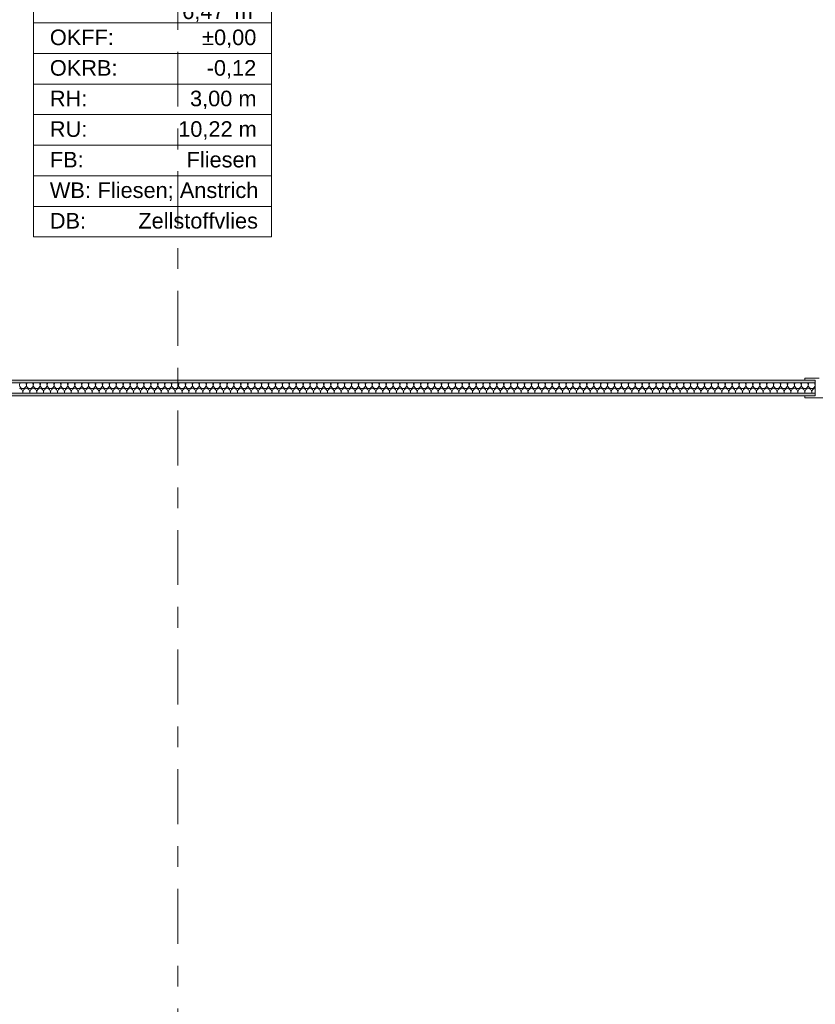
# Model space of a CAD drawing. Header units: metres. Extents: x -3.6 to 84.5, y -11 to 16.8.
# Tile 123 of 225: x 46.6 to 50.4, y -6.3 to -1.5. Entities that reach past the tile are written whole.
import ezdxf

# ---------------------------------------------------------------- set-up
doc = ezdxf.new("R2010")
doc.units = ezdxf.units.M
doc.header["$MEASUREMENT"] = 0
doc.linetypes.add('Strichlinie doppelt', pattern=[0.546806, 0.264583, -0.105833, 0.070556, -0.105833])
for name, color, linetype in [('301 - Elemente.Linie', 7, 'Continuous'), ('302 - Elemente.Schraffur', 7, 'Continuous'), ('401 - Zone.Raum_ Raumbegrenzung_ Whg.', 7, 'Continuous'), ('451 - Universal.Achsen Raster', 7, 'Continuous')]:
    doc.layers.add(name, color=color, linetype=linetype)
doc.styles.add('ERSTELLTER_STIL_2', font='txt')
pattern_1 = [(45, (0, 0), (-0.01767767, 0.01767767), [0, -0.025])]

# ---------------------------------------------------------------- blocks, each defined once
blk = doc.blocks.new('*X7')
at = {"layer": '302 - Elemente.Schraffur', "color": 7, "linetype": 'Continuous', "lineweight": 5}
for p, q in [((46.5667, -3.2833), (46.5694, -3.2725)), ((46.6, -3.2833), (46.5973, -3.2725)), ((46.6, -3.2833), (46.6027, -3.2725)), ((46.6333, -3.2833), (46.6306, -3.2725)), ((46.6333, -3.2833), (46.636, -3.2725)), ((46.6667, -3.2833), (46.664, -3.2725)), ((46.6667, -3.2833), (46.6694, -3.2725)), ((46.7, -3.2833), (46.6973, -3.2725)), ((46.7, -3.2833), (46.7027, -3.2725)), ((46.7333, -3.2833), (46.7306, -3.2725)), ((46.7333, -3.2833), (46.736, -3.2725)), ((46.7667, -3.2833), (46.764, -3.2725)), ((46.7667, -3.2833), (46.7694, -3.2725)), ((46.8, -3.2833), (46.7973, -3.2725)), ((46.8, -3.2833), (46.8027, -3.2725)), ((46.8333, -3.2833), (46.8306, -3.2725)), ((46.8333, -3.2833), (46.836, -3.2725)), ((46.8667, -3.2833), (46.864, -3.2725)), ((46.8667, -3.2833), (46.8694, -3.2725)), ((46.9, -3.2833), (46.8973, -3.2725)), ((46.9, -3.2833), (46.9027, -3.2725)), ((46.9333, -3.2833), (46.9306, -3.2725)), ((46.9333, -3.2833), (46.936, -3.2725)), ((46.9667, -3.2833), (46.964, -3.2725)), ((46.9667, -3.2833), (46.9694, -3.2725)), ((47, -3.2833), (46.9973, -3.2725)), ((47, -3.2833), (47.0027, -3.2725)), ((47.0333, -3.2833), (47.0306, -3.2725)), ((47.0333, -3.2833), (47.036, -3.2725)), ((47.0667, -3.2833), (47.064, -3.2725)), ((47.0667, -3.2833), (47.0694, -3.2725)), ((47.1, -3.2833), (47.0973, -3.2725)), ((47.1, -3.2833), (47.1027, -3.2725)), ((47.1333, -3.2833), (47.1306, -3.2725)), ((47.1333, -3.2833), (47.136, -3.2725)), ((47.1667, -3.2833), (47.164, -3.2725)), ((47.1667, -3.2833), (47.1694, -3.2725)), ((47.2, -3.2833), (47.1973, -3.2725)), ((47.2, -3.2833), (47.2027, -3.2725)), ((47.2333, -3.2833), (47.2306, -3.2725)), ((47.2333, -3.2833), (47.236, -3.2725)), ((47.2667, -3.2833), (47.264, -3.2725)), ((47.2667, -3.2833), (47.2694, -3.2725)), ((47.3, -3.2833), (47.2973, -3.2725)), ((47.3, -3.2833), (47.3027, -3.2725)), ((47.3333, -3.2833), (47.3306, -3.2725)), ((47.3333, -3.2833), (47.336, -3.2725)), ((47.3667, -3.2833), (47.364, -3.2725)), ((47.3667, -3.2833), (47.3694, -3.2725)), ((47.4, -3.2833), (47.3973, -3.2725)), ((47.4, -3.2833), (47.4027, -3.2725)), ((47.4333, -3.2833), (47.4306, -3.2725)), ((47.4333, -3.2833), (47.436, -3.2725)), ((47.4667, -3.2833), (47.464, -3.2725)), ((47.4667, -3.2833), (47.4694, -3.2725)), ((47.5, -3.2833), (47.4973, -3.2725)), ((47.5, -3.2833), (47.5027, -3.2725)), ((47.5333, -3.2833), (47.5306, -3.2725)), ((47.5333, -3.2833), (47.536, -3.2725)), ((47.5667, -3.2833), (47.564, -3.2725)), ((47.5667, -3.2833), (47.5694, -3.2725)), ((47.6, -3.2833), (47.5973, -3.2725)), ((47.6, -3.2833), (47.6027, -3.2725)), ((47.6333, -3.2833), (47.6306, -3.2725)), ((47.6333, -3.2833), (47.636, -3.2725)), ((47.6667, -3.2833), (47.664, -3.2725)), ((47.6667, -3.2833), (47.6694, -3.2725)), ((47.7, -3.2833), (47.6973, -3.2725)), ((47.7, -3.2833), (47.7027, -3.2725)), ((47.7333, -3.2833), (47.7306, -3.2725)), ((47.7333, -3.2833), (47.736, -3.2725)), ((47.7667, -3.2833), (47.764, -3.2725)), ((47.7667, -3.2833), (47.7694, -3.2725)), ((47.8, -3.2833), (47.7973, -3.2725)), ((47.8, -3.2833), (47.8027, -3.2725)), ((47.8333, -3.2833), (47.8306, -3.2725)), ((47.8333, -3.2833), (47.836, -3.2725)), ((47.8667, -3.2833), (47.864, -3.2725)), ((47.8667, -3.2833), (47.8694, -3.2725)), ((47.9, -3.2833), (47.8973, -3.2725)), ((47.9, -3.2833), (47.9027, -3.2725)), ((47.9333, -3.2833), (47.9306, -3.2725)), ((47.9333, -3.2833), (47.936, -3.2725)), ((47.9667, -3.2833), (47.964, -3.2725)), ((47.9667, -3.2833), (47.9694, -3.2725)), ((48, -3.2833), (47.9973, -3.2725)), ((48, -3.2833), (48.0027, -3.2725)), ((48.0333, -3.2833), (48.0306, -3.2725)), ((48.0333, -3.2833), (48.036, -3.2725)), ((48.0667, -3.2833), (48.064, -3.2725)), ((48.0667, -3.2833), (48.0694, -3.2725)), ((48.1, -3.2833), (48.0973, -3.2725)), ((48.1, -3.2833), (48.1027, -3.2725)), ((48.1333, -3.2833), (48.1306, -3.2725)), ((48.1333, -3.2833), (48.136, -3.2725)), ((48.1667, -3.2833), (48.164, -3.2725)), ((48.1667, -3.2833), (48.1694, -3.2725)), ((48.2, -3.2833), (48.1973, -3.2725)), ((48.2, -3.2833), (48.2027, -3.2725)), ((48.2333, -3.2833), (48.2306, -3.2725)), ((48.2333, -3.2833), (48.236, -3.2725)), ((48.2667, -3.2833), (48.264, -3.2725)), ((48.2667, -3.2833), (48.2694, -3.2725)), ((48.3, -3.2833), (48.2973, -3.2725)), ((48.3, -3.2833), (48.3027, -3.2725)), ((48.3333, -3.2833), (48.3306, -3.2725)), ((48.3333, -3.2833), (48.336, -3.2725)), ((48.3667, -3.2833), (48.364, -3.2725)), ((48.3667, -3.2833), (48.3694, -3.2725)), ((48.4, -3.2833), (48.3973, -3.2725)), ((48.4, -3.2833), (48.4027, -3.2725)), ((48.4333, -3.2833), (48.4306, -3.2725)), ((48.4333, -3.2833), (48.436, -3.2725)), ((48.4667, -3.2833), (48.464, -3.2725)), ((48.4667, -3.2833), (48.4694, -3.2725)), ((48.5, -3.2833), (48.4973, -3.2725)), ((48.5, -3.2833), (48.5027, -3.2725)), ((48.5333, -3.2833), (48.5306, -3.2725)), ((48.5333, -3.2833), (48.536, -3.2725)), ((48.5667, -3.2833), (48.564, -3.2725)), ((48.5667, -3.2833), (48.5694, -3.2725)), ((48.6, -3.2833), (48.5973, -3.2725)), ((48.6, -3.2833), (48.6027, -3.2725)), ((48.6333, -3.2833), (48.6306, -3.2725)), ((48.6333, -3.2833), (48.636, -3.2725)), ((48.6667, -3.2833), (48.664, -3.2725)), ((48.6667, -3.2833), (48.6694, -3.2725)), ((48.7, -3.2833), (48.6973, -3.2725)), ((48.7, -3.2833), (48.7027, -3.2725)), ((48.7333, -3.2833), (48.7306, -3.2725)), ((48.7333, -3.2833), (48.736, -3.2725)), ((48.7667, -3.2833), (48.764, -3.2725)), ((48.7667, -3.2833), (48.7694, -3.2725)), ((48.8, -3.2833), (48.7973, -3.2725)), ((48.8, -3.2833), (48.8027, -3.2725)), ((48.8333, -3.2833), (48.8306, -3.2725)), ((48.8333, -3.2833), (48.836, -3.2725)), ((48.8667, -3.2833), (48.864, -3.2725)), ((48.8667, -3.2833), (48.8694, -3.2725)), ((48.9, -3.2833), (48.8973, -3.2725)), ((48.9, -3.2833), (48.9027, -3.2725)), ((48.9333, -3.2833), (48.9306, -3.2725)), ((48.9333, -3.2833), (48.936, -3.2725)), ((48.9667, -3.2833), (48.964, -3.2725)), ((48.9667, -3.2833), (48.9694, -3.2725)), ((49, -3.2833), (48.9973, -3.2725)), ((49, -3.2833), (49.0027, -3.2725)), ((49.0333, -3.2833), (49.0306, -3.2725)), ((49.0333, -3.2833), (49.036, -3.2725)), ((49.0667, -3.2833), (49.064, -3.2725)), ((49.0667, -3.2833), (49.0694, -3.2725)), ((49.1, -3.2833), (49.0973, -3.2725)), ((49.1, -3.2833), (49.1027, -3.2725)), ((49.1333, -3.2833), (49.1306, -3.2725)), ((49.1333, -3.2833), (49.136, -3.2725)), ((49.1667, -3.2833), (49.164, -3.2725)), ((49.1667, -3.2833), (49.1694, -3.2725)), ((49.2, -3.2833), (49.1973, -3.2725)), ((49.2, -3.2833), (49.2027, -3.2725)), ((49.2333, -3.2833), (49.2306, -3.2725)), ((49.2333, -3.2833), (49.236, -3.2725)), ((49.2667, -3.2833), (49.264, -3.2725)), ((49.2667, -3.2833), (49.2694, -3.2725)), ((49.3, -3.2833), (49.2973, -3.2725)), ((49.3, -3.2833), (49.3027, -3.2725)), ((49.3333, -3.2833), (49.3306, -3.2725)), ((49.3333, -3.2833), (49.336, -3.2725)), ((49.3667, -3.2833), (49.364, -3.2725)), ((49.3667, -3.2833), (49.3694, -3.2725)), ((49.4, -3.2833), (49.3973, -3.2725)), ((49.4, -3.2833), (49.4027, -3.2725)), ((49.4333, -3.2833), (49.4306, -3.2725)), ((49.4333, -3.2833), (49.436, -3.2725)), ((49.4667, -3.2833), (49.464, -3.2725)), ((49.4667, -3.2833), (49.4694, -3.2725)), ((49.5, -3.2833), (49.4973, -3.2725)), ((49.5, -3.2833), (49.5027, -3.2725)), ((49.5333, -3.2833), (49.5306, -3.2725)), ((49.5333, -3.2833), (49.536, -3.2725)), ((49.5667, -3.2833), (49.564, -3.2725)), ((49.5667, -3.2833), (49.5694, -3.2725)), ((49.6, -3.2833), (49.5973, -3.2725)), ((49.6, -3.2833), (49.6027, -3.2725)), ((49.6333, -3.2833), (49.6306, -3.2725)), ((49.6333, -3.2833), (49.636, -3.2725)), ((49.6667, -3.2833), (49.664, -3.2725)), ((49.6667, -3.2833), (49.6694, -3.2725)), ((49.7, -3.2833), (49.6973, -3.2725)), ((49.7, -3.2833), (49.7027, -3.2725)), ((49.7333, -3.2833), (49.7306, -3.2725)), ((49.7333, -3.2833), (49.736, -3.2725)), ((49.7667, -3.2833), (49.764, -3.2725)), ((49.7667, -3.2833), (49.7694, -3.2725)), ((49.8, -3.2833), (49.7973, -3.2725)), ((49.8, -3.2833), (49.8027, -3.2725)), ((49.8333, -3.2833), (49.8306, -3.2725)), ((49.8333, -3.2833), (49.836, -3.2725)), ((49.8667, -3.2833), (49.864, -3.2725)), ((49.8667, -3.2833), (49.8694, -3.2725)), ((49.9, -3.2833), (49.8973, -3.2725)), ((49.9, -3.2833), (49.9027, -3.2725)), ((49.9333, -3.2833), (49.9306, -3.2725)), ((49.9333, -3.2833), (49.936, -3.2725)), ((49.9667, -3.2833), (49.964, -3.2725)), ((49.9667, -3.2833), (49.9694, -3.2725)), ((50, -3.2833), (49.9973, -3.2725)), ((50, -3.2833), (50.0027, -3.2725)), ((50.0333, -3.2833), (50.0306, -3.2725)), ((50.0333, -3.2833), (50.036, -3.2725)), ((50.0667, -3.2833), (50.064, -3.2725)), ((50.0667, -3.2833), (50.0694, -3.2725)), ((50.1, -3.2833), (50.0973, -3.2725)), ((50.1, -3.2833), (50.1027, -3.2725)), ((50.1333, -3.2833), (50.1306, -3.2725)), ((50.1333, -3.2833), (50.136, -3.2725)), ((50.1667, -3.2833), (50.164, -3.2725)), ((50.1667, -3.2833), (50.1694, -3.2725)), ((50.2, -3.2833), (50.1973, -3.2725)), ((50.2, -3.2833), (50.2027, -3.2725)), ((50.2333, -3.2833), (50.2306, -3.2725)), ((50.2333, -3.2833), (50.236, -3.2725)), ((50.2667, -3.2833), (50.264, -3.2725)), ((50.2667, -3.2833), (50.2694, -3.2725)), ((50.3, -3.2833), (50.2973, -3.2725)), ((50.3, -3.2833), (50.3027, -3.2725)), ((50.3333, -3.2833), (50.3306, -3.2725)), ((50.3333, -3.2833), (50.336, -3.2725)), ((50.3667, -3.2833), (50.364, -3.2725)), ((50.3667, -3.2833), (50.3694, -3.2725)), ((50.4, -3.2833), (50.3973, -3.2725)), ((46.5819, -3.3225), (46.5833, -3.3167)), ((46.5848, -3.3225), (46.5833, -3.3167)), ((46.6152, -3.3225), (46.6167, -3.3167)), ((46.6181, -3.3225), (46.6167, -3.3167)), ((46.6485, -3.3225), (46.65, -3.3167)), ((46.6515, -3.3225), (46.65, -3.3167)), ((46.6819, -3.3225), (46.6833, -3.3167)), ((46.6848, -3.3225), (46.6833, -3.3167)), ((46.7152, -3.3225), (46.7167, -3.3167)), ((46.7181, -3.3225), (46.7167, -3.3167)), ((46.7485, -3.3225), (46.75, -3.3167)), ((46.7515, -3.3225), (46.75, -3.3167)), ((46.7819, -3.3225), (46.7833, -3.3167)), ((46.7848, -3.3225), (46.7833, -3.3167)), ((46.8152, -3.3225), (46.8167, -3.3167)), ((46.8181, -3.3225), (46.8167, -3.3167)), ((46.8485, -3.3225), (46.85, -3.3167)), ((46.8515, -3.3225), (46.85, -3.3167)), ((46.8819, -3.3225), (46.8833, -3.3167)), ((46.8848, -3.3225), (46.8833, -3.3167)), ((46.9152, -3.3225), (46.9167, -3.3167)), ((46.9181, -3.3225), (46.9167, -3.3167)), ((46.9485, -3.3225), (46.95, -3.3167)), ((46.9515, -3.3225), (46.95, -3.3167)), ((46.9819, -3.3225), (46.9833, -3.3167)), ((46.9848, -3.3225), (46.9833, -3.3167)), ((47.0152, -3.3225), (47.0167, -3.3167)), ((47.0181, -3.3225), (47.0167, -3.3167)), ((47.0485, -3.3225), (47.05, -3.3167)), ((47.0515, -3.3225), (47.05, -3.3167)), ((47.0819, -3.3225), (47.0833, -3.3167)), ((47.0848, -3.3225), (47.0833, -3.3167)), ((47.1152, -3.3225), (47.1167, -3.3167)), ((47.1181, -3.3225), (47.1167, -3.3167)), ((47.1485, -3.3225), (47.15, -3.3167)), ((47.1515, -3.3225), (47.15, -3.3167)), ((47.1819, -3.3225), (47.1833, -3.3167)), ((47.1848, -3.3225), (47.1833, -3.3167)), ((47.2152, -3.3225), (47.2167, -3.3167)), ((47.2181, -3.3225), (47.2167, -3.3167)), ((47.2485, -3.3225), (47.25, -3.3167)), ((47.2515, -3.3225), (47.25, -3.3167)), ((47.2819, -3.3225), (47.2833, -3.3167)), ((47.2848, -3.3225), (47.2833, -3.3167)), ((47.3152, -3.3225), (47.3167, -3.3167)), ((47.3181, -3.3225), (47.3167, -3.3167)), ((47.3485, -3.3225), (47.35, -3.3167)), ((47.3515, -3.3225), (47.35, -3.3167)), ((47.3819, -3.3225), (47.3833, -3.3167)), ((47.3848, -3.3225), (47.3833, -3.3167)), ((47.4152, -3.3225), (47.4167, -3.3167)), ((47.4181, -3.3225), (47.4167, -3.3167)), ((47.4485, -3.3225), (47.45, -3.3167)), ((47.4515, -3.3225), (47.45, -3.3167)), ((47.4819, -3.3225), (47.4833, -3.3167)), ((47.4848, -3.3225), (47.4833, -3.3167)), ((47.5152, -3.3225), (47.5167, -3.3167)), ((47.5181, -3.3225), (47.5167, -3.3167)), ((47.5485, -3.3225), (47.55, -3.3167)), ((47.5515, -3.3225), (47.55, -3.3167)), ((47.5819, -3.3225), (47.5833, -3.3167)), ((47.5848, -3.3225), (47.5833, -3.3167)), ((47.6152, -3.3225), (47.6167, -3.3167)), ((47.6181, -3.3225), (47.6167, -3.3167)), ((47.6485, -3.3225), (47.65, -3.3167)), ((47.6515, -3.3225), (47.65, -3.3167)), ((47.6819, -3.3225), (47.6833, -3.3167)), ((47.6848, -3.3225), (47.6833, -3.3167)), ((47.7152, -3.3225), (47.7167, -3.3167)), ((47.7181, -3.3225), (47.7167, -3.3167)), ((47.7485, -3.3225), (47.75, -3.3167)), ((47.7515, -3.3225), (47.75, -3.3167)), ((47.7819, -3.3225), (47.7833, -3.3167)), ((47.7848, -3.3225), (47.7833, -3.3167)), ((47.8152, -3.3225), (47.8167, -3.3167)), ((47.8181, -3.3225), (47.8167, -3.3167)), ((47.8485, -3.3225), (47.85, -3.3167)), ((47.8515, -3.3225), (47.85, -3.3167)), ((47.8819, -3.3225), (47.8833, -3.3167)), ((47.8848, -3.3225), (47.8833, -3.3167)), ((47.9152, -3.3225), (47.9167, -3.3167)), ((47.9181, -3.3225), (47.9167, -3.3167)), ((47.9485, -3.3225), (47.95, -3.3167)), ((47.9515, -3.3225), (47.95, -3.3167)), ((47.9819, -3.3225), (47.9833, -3.3167)), ((47.9848, -3.3225), (47.9833, -3.3167)), ((48.0152, -3.3225), (48.0167, -3.3167)), ((48.0181, -3.3225), (48.0167, -3.3167)), ((48.0485, -3.3225), (48.05, -3.3167)), ((48.0515, -3.3225), (48.05, -3.3167)), ((48.0819, -3.3225), (48.0833, -3.3167)), ((48.0848, -3.3225), (48.0833, -3.3167)), ((48.1152, -3.3225), (48.1167, -3.3167)), ((48.1181, -3.3225), (48.1167, -3.3167)), ((48.1485, -3.3225), (48.15, -3.3167)), ((48.1515, -3.3225), (48.15, -3.3167)), ((48.1819, -3.3225), (48.1833, -3.3167)), ((48.1848, -3.3225), (48.1833, -3.3167)), ((48.2152, -3.3225), (48.2167, -3.3167)), ((48.2181, -3.3225), (48.2167, -3.3167)), ((48.2485, -3.3225), (48.25, -3.3167)), ((48.2515, -3.3225), (48.25, -3.3167)), ((48.2819, -3.3225), (48.2833, -3.3167)), ((48.2848, -3.3225), (48.2833, -3.3167)), ((48.3152, -3.3225), (48.3167, -3.3167)), ((48.3181, -3.3225), (48.3167, -3.3167)), ((48.3485, -3.3225), (48.35, -3.3167)), ((48.3515, -3.3225), (48.35, -3.3167)), ((48.3819, -3.3225), (48.3833, -3.3167)), ((48.3848, -3.3225), (48.3833, -3.3167)), ((48.4152, -3.3225), (48.4167, -3.3167)), ((48.4181, -3.3225), (48.4167, -3.3167)), ((48.4485, -3.3225), (48.45, -3.3167)), ((48.4515, -3.3225), (48.45, -3.3167)), ((48.4819, -3.3225), (48.4833, -3.3167)), ((48.4848, -3.3225), (48.4833, -3.3167)), ((48.5152, -3.3225), (48.5167, -3.3167)), ((48.5181, -3.3225), (48.5167, -3.3167)), ((48.5485, -3.3225), (48.55, -3.3167)), ((48.5515, -3.3225), (48.55, -3.3167)), ((48.5819, -3.3225), (48.5833, -3.3167)), ((48.5848, -3.3225), (48.5833, -3.3167)), ((48.6152, -3.3225), (48.6167, -3.3167)), ((48.6181, -3.3225), (48.6167, -3.3167)), ((48.6485, -3.3225), (48.65, -3.3167)), ((48.6515, -3.3225), (48.65, -3.3167)), ((48.6819, -3.3225), (48.6833, -3.3167)), ((48.6848, -3.3225), (48.6833, -3.3167)), ((48.7152, -3.3225), (48.7167, -3.3167)), ((48.7181, -3.3225), (48.7167, -3.3167)), ((48.7485, -3.3225), (48.75, -3.3167)), ((48.7515, -3.3225), (48.75, -3.3167)), ((48.7819, -3.3225), (48.7833, -3.3167)), ((48.7848, -3.3225), (48.7833, -3.3167)), ((48.8152, -3.3225), (48.8167, -3.3167)), ((48.8181, -3.3225), (48.8167, -3.3167)), ((48.8485, -3.3225), (48.85, -3.3167)), ((48.8515, -3.3225), (48.85, -3.3167)), ((48.8819, -3.3225), (48.8833, -3.3167)), ((48.8848, -3.3225), (48.8833, -3.3167)), ((48.9152, -3.3225), (48.9167, -3.3167)), ((48.9181, -3.3225), (48.9167, -3.3167)), ((48.9485, -3.3225), (48.95, -3.3167)), ((48.9515, -3.3225), (48.95, -3.3167)), ((48.9819, -3.3225), (48.9833, -3.3167)), ((48.9848, -3.3225), (48.9833, -3.3167)), ((49.0152, -3.3225), (49.0167, -3.3167)), ((49.0181, -3.3225), (49.0167, -3.3167)), ((49.0485, -3.3225), (49.05, -3.3167)), ((49.0515, -3.3225), (49.05, -3.3167)), ((49.0819, -3.3225), (49.0833, -3.3167)), ((49.0848, -3.3225), (49.0833, -3.3167)), ((49.1152, -3.3225), (49.1167, -3.3167)), ((49.1181, -3.3225), (49.1167, -3.3167)), ((49.1485, -3.3225), (49.15, -3.3167)), ((49.1515, -3.3225), (49.15, -3.3167)), ((49.1819, -3.3225), (49.1833, -3.3167)), ((49.1848, -3.3225), (49.1833, -3.3167)), ((49.2152, -3.3225), (49.2167, -3.3167)), ((49.2181, -3.3225), (49.2167, -3.3167)), ((49.2485, -3.3225), (49.25, -3.3167)), ((49.2515, -3.3225), (49.25, -3.3167)), ((49.2819, -3.3225), (49.2833, -3.3167)), ((49.2848, -3.3225), (49.2833, -3.3167)), ((49.3152, -3.3225), (49.3167, -3.3167)), ((49.3181, -3.3225), (49.3167, -3.3167)), ((49.3485, -3.3225), (49.35, -3.3167)), ((49.3515, -3.3225), (49.35, -3.3167)), ((49.3819, -3.3225), (49.3833, -3.3167)), ((49.3848, -3.3225), (49.3833, -3.3167)), ((49.4152, -3.3225), (49.4167, -3.3167)), ((49.4181, -3.3225), (49.4167, -3.3167)), ((49.4485, -3.3225), (49.45, -3.3167)), ((49.4515, -3.3225), (49.45, -3.3167)), ((49.4819, -3.3225), (49.4833, -3.3167)), ((49.4848, -3.3225), (49.4833, -3.3167)), ((49.5152, -3.3225), (49.5167, -3.3167)), ((49.5181, -3.3225), (49.5167, -3.3167)), ((49.5485, -3.3225), (49.55, -3.3167)), ((49.5515, -3.3225), (49.55, -3.3167)), ((49.5819, -3.3225), (49.5833, -3.3167)), ((49.5848, -3.3225), (49.5833, -3.3167)), ((49.6152, -3.3225), (49.6167, -3.3167)), ((49.6181, -3.3225), (49.6167, -3.3167)), ((49.6485, -3.3225), (49.65, -3.3167)), ((49.6515, -3.3225), (49.65, -3.3167)), ((49.6819, -3.3225), (49.6833, -3.3167)), ((49.6848, -3.3225), (49.6833, -3.3167)), ((49.7152, -3.3225), (49.7167, -3.3167)), ((49.7181, -3.3225), (49.7167, -3.3167)), ((49.7485, -3.3225), (49.75, -3.3167)), ((49.7515, -3.3225), (49.75, -3.3167)), ((49.7819, -3.3225), (49.7833, -3.3167)), ((49.7848, -3.3225), (49.7833, -3.3167)), ((49.8152, -3.3225), (49.8167, -3.3167)), ((49.8181, -3.3225), (49.8167, -3.3167)), ((49.8485, -3.3225), (49.85, -3.3167)), ((49.8515, -3.3225), (49.85, -3.3167)), ((49.8819, -3.3225), (49.8833, -3.3167)), ((49.8848, -3.3225), (49.8833, -3.3167)), ((49.9152, -3.3225), (49.9167, -3.3167)), ((49.9181, -3.3225), (49.9167, -3.3167)), ((49.9485, -3.3225), (49.95, -3.3167)), ((49.9515, -3.3225), (49.95, -3.3167)), ((49.9819, -3.3225), (49.9833, -3.3167)), ((49.9848, -3.3225), (49.9833, -3.3167)), ((50.0152, -3.3225), (50.0167, -3.3167)), ((50.0181, -3.3225), (50.0167, -3.3167)), ((50.0485, -3.3225), (50.05, -3.3167)), ((50.0515, -3.3225), (50.05, -3.3167)), ((50.0819, -3.3225), (50.0833, -3.3167)), ((50.0848, -3.3225), (50.0833, -3.3167)), ((50.1152, -3.3225), (50.1167, -3.3167)), ((50.1181, -3.3225), (50.1167, -3.3167)), ((50.1485, -3.3225), (50.15, -3.3167)), ((50.1515, -3.3225), (50.15, -3.3167)), ((50.1819, -3.3225), (50.1833, -3.3167)), ((50.1848, -3.3225), (50.1833, -3.3167)), ((50.2152, -3.3225), (50.2167, -3.3167)), ((50.2181, -3.3225), (50.2167, -3.3167)), ((50.2485, -3.3225), (50.25, -3.3167)), ((50.2515, -3.3225), (50.25, -3.3167)), ((50.2819, -3.3225), (50.2833, -3.3167)), ((50.2848, -3.3225), (50.2833, -3.3167)), ((50.3152, -3.3225), (50.3167, -3.3167)), ((50.3181, -3.3225), (50.3167, -3.3167)), ((50.3485, -3.3225), (50.35, -3.3167)), ((50.3515, -3.3225), (50.35, -3.3167)), ((50.3819, -3.3225), (50.3833, -3.3167)), ((50.3848, -3.3225), (50.3833, -3.3167))]:
    blk.add_line(p, q, dxfattribs=at)
for centre, start, end in [((46.5833, -3.2833), 180, 270), ((46.5667, -3.3167), 0, 90), ((46.5833, -3.2833), 270, 0), ((46.6, -3.3167), 90, 180), ((46.6167, -3.2833), 180, 270), ((46.6, -3.3167), 0, 90), ((46.6167, -3.2833), 270, 0), ((46.6333, -3.3167), 90, 180), ((46.65, -3.2833), 180, 270), ((46.6333, -3.3167), 0, 90), ((46.65, -3.2833), 270, 0), ((46.6667, -3.3167), 90, 180), ((46.6833, -3.2833), 180, 270), ((46.6667, -3.3167), 0, 90), ((46.6833, -3.2833), 270, 0), ((46.7, -3.3167), 90, 180), ((46.7167, -3.2833), 180, 270), ((46.7, -3.3167), 0, 90), ((46.7167, -3.2833), 270, 0), ((46.7333, -3.3167), 90, 180), ((46.75, -3.2833), 180, 270), ((46.7333, -3.3167), 0, 90), ((46.75, -3.2833), 270, 0), ((46.7667, -3.3167), 90, 180), ((46.7833, -3.2833), 180, 270), ((46.7667, -3.3167), 0, 90), ((46.7833, -3.2833), 270, 0), ((46.8, -3.3167), 90, 180), ((46.8167, -3.2833), 180, 270), ((46.8, -3.3167), 0, 90), ((46.8167, -3.2833), 270, 0), ((46.8333, -3.3167), 90, 180), ((46.85, -3.2833), 180, 270), ((46.8333, -3.3167), 0, 90), ((46.85, -3.2833), 270, 0), ((46.8667, -3.3167), 90, 180), ((46.8833, -3.2833), 180, 270), ((46.8667, -3.3167), 0, 90), ((46.8833, -3.2833), 270, 0), ((46.9, -3.3167), 90, 180), ((46.9167, -3.2833), 180, 270), ((46.9, -3.3167), 0, 90), ((46.9167, -3.2833), 270, 0), ((46.9333, -3.3167), 90, 180), ((46.95, -3.2833), 180, 270), ((46.9333, -3.3167), 0, 90), ((46.95, -3.2833), 270, 0), ((46.9667, -3.3167), 90, 180), ((46.9833, -3.2833), 180, 270), ((46.9667, -3.3167), 0, 90), ((46.9833, -3.2833), 270, 0), ((47, -3.3167), 90, 180), ((47.0167, -3.2833), 180, 270), ((47, -3.3167), 0, 90), ((47.0167, -3.2833), 270, 0), ((47.0333, -3.3167), 90, 180), ((47.05, -3.2833), 180, 270), ((47.0333, -3.3167), 0, 90), ((47.05, -3.2833), 270, 0), ((47.0667, -3.3167), 90, 180), ((47.0833, -3.2833), 180, 270), ((47.0667, -3.3167), 0, 90), ((47.0833, -3.2833), 270, 0), ((47.1, -3.3167), 90, 180), ((47.1167, -3.2833), 180, 270), ((47.1, -3.3167), 0, 90), ((47.1167, -3.2833), 270, 0), ((47.1333, -3.3167), 90, 180), ((47.15, -3.2833), 180, 270), ((47.1333, -3.3167), 0, 90), ((47.15, -3.2833), 270, 0), ((47.1667, -3.3167), 90, 180), ((47.1833, -3.2833), 180, 270), ((47.1667, -3.3167), 0, 90), ((47.1833, -3.2833), 270, 0), ((47.2, -3.3167), 90, 180), ((47.2167, -3.2833), 180, 270), ((47.2, -3.3167), 0, 90), ((47.2167, -3.2833), 270, 0), ((47.2333, -3.3167), 90, 180), ((47.25, -3.2833), 180, 270), ((47.2333, -3.3167), 0, 90), ((47.25, -3.2833), 270, 0), ((47.2667, -3.3167), 90, 180), ((47.2833, -3.2833), 180, 270), ((47.2667, -3.3167), 0, 90), ((47.2833, -3.2833), 270, 0), ((47.3, -3.3167), 90, 180), ((47.3167, -3.2833), 180, 270), ((47.3, -3.3167), 0, 90), ((47.3167, -3.2833), 270, 0), ((47.3333, -3.3167), 90, 180), ((47.35, -3.2833), 180, 270), ((47.3333, -3.3167), 0, 90), ((47.35, -3.2833), 270, 0), ((47.3667, -3.3167), 90, 180), ((47.3833, -3.2833), 180, 270), ((47.3667, -3.3167), 0, 90), ((47.3833, -3.2833), 270, 0), ((47.4, -3.3167), 90, 180), ((47.4167, -3.2833), 180, 270), ((47.4, -3.3167), 0, 90), ((47.4167, -3.2833), 270, 0), ((47.4333, -3.3167), 90, 180), ((47.45, -3.2833), 180, 270), ((47.4333, -3.3167), 0, 90), ((47.45, -3.2833), 270, 0), ((47.4667, -3.3167), 90, 180), ((47.4833, -3.2833), 180, 270), ((47.4667, -3.3167), 0, 90), ((47.4833, -3.2833), 270, 0), ((47.5, -3.3167), 90, 180), ((47.5167, -3.2833), 180, 270), ((47.5, -3.3167), 0, 90), ((47.5167, -3.2833), 270, 0), ((47.5333, -3.3167), 90, 180), ((47.55, -3.2833), 180, 270), ((47.5333, -3.3167), 0, 90), ((47.55, -3.2833), 270, 0), ((47.5667, -3.3167), 90, 180), ((47.5833, -3.2833), 180, 270), ((47.5667, -3.3167), 0, 90), ((47.5833, -3.2833), 270, 0), ((47.6, -3.3167), 90, 180), ((47.6167, -3.2833), 180, 270), ((47.6, -3.3167), 0, 90), ((47.6167, -3.2833), 270, 0), ((47.6333, -3.3167), 90, 180), ((47.65, -3.2833), 180, 270), ((47.6333, -3.3167), 0, 90), ((47.65, -3.2833), 270, 0), ((47.6667, -3.3167), 90, 180), ((47.6833, -3.2833), 180, 270), ((47.6667, -3.3167), 0, 90), ((47.6833, -3.2833), 270, 0), ((47.7, -3.3167), 90, 180), ((47.7167, -3.2833), 180, 270), ((47.7, -3.3167), 0, 90), ((47.7167, -3.2833), 270, 0), ((47.7333, -3.3167), 90, 180), ((47.75, -3.2833), 180, 270), ((47.7333, -3.3167), 0, 90), ((47.75, -3.2833), 270, 0), ((47.7667, -3.3167), 90, 180), ((47.7833, -3.2833), 180, 270), ((47.7667, -3.3167), 0, 90), ((47.7833, -3.2833), 270, 0), ((47.8, -3.3167), 90, 180), ((47.8167, -3.2833), 180, 270), ((47.8, -3.3167), 0, 90), ((47.8167, -3.2833), 270, 0), ((47.8333, -3.3167), 90, 180), ((47.85, -3.2833), 180, 270), ((47.8333, -3.3167), 0, 90), ((47.85, -3.2833), 270, 0), ((47.8667, -3.3167), 90, 180), ((47.8833, -3.2833), 180, 270), ((47.8667, -3.3167), 0, 90), ((47.8833, -3.2833), 270, 0), ((47.9, -3.3167), 90, 180), ((47.9167, -3.2833), 180, 270), ((47.9, -3.3167), 0, 90), ((47.9167, -3.2833), 270, 0), ((47.9333, -3.3167), 90, 180), ((47.95, -3.2833), 180, 270), ((47.9333, -3.3167), 0, 90), ((47.95, -3.2833), 270, 0), ((47.9667, -3.3167), 90, 180), ((47.9833, -3.2833), 180, 270), ((47.9667, -3.3167), 0, 90), ((47.9833, -3.2833), 270, 0), ((48, -3.3167), 90, 180), ((48.0167, -3.2833), 180, 270), ((48, -3.3167), 0, 90), ((48.0167, -3.2833), 270, 0), ((48.0333, -3.3167), 90, 180), ((48.05, -3.2833), 180, 270), ((48.0333, -3.3167), 0, 90), ((48.05, -3.2833), 270, 0), ((48.0667, -3.3167), 90, 180), ((48.0833, -3.2833), 180, 270), ((48.0667, -3.3167), 0, 90), ((48.0833, -3.2833), 270, 0), ((48.1, -3.3167), 90, 180), ((48.1167, -3.2833), 180, 270), ((48.1, -3.3167), 0, 90), ((48.1167, -3.2833), 270, 0), ((48.1333, -3.3167), 90, 180), ((48.15, -3.2833), 180, 270), ((48.1333, -3.3167), 0, 90), ((48.15, -3.2833), 270, 0), ((48.1667, -3.3167), 90, 180), ((48.1833, -3.2833), 180, 270), ((48.1667, -3.3167), 0, 90), ((48.1833, -3.2833), 270, 0), ((48.2, -3.3167), 90, 180), ((48.2167, -3.2833), 180, 270), ((48.2, -3.3167), 0, 90), ((48.2167, -3.2833), 270, 0), ((48.2333, -3.3167), 90, 180), ((48.25, -3.2833), 180, 270), ((48.2333, -3.3167), 0, 90), ((48.25, -3.2833), 270, 0), ((48.2667, -3.3167), 90, 180), ((48.2833, -3.2833), 180, 270), ((48.2667, -3.3167), 0, 90), ((48.2833, -3.2833), 270, 0), ((48.3, -3.3167), 90, 180), ((48.3167, -3.2833), 180, 270), ((48.3, -3.3167), 0, 90), ((48.3167, -3.2833), 270, 0), ((48.3333, -3.3167), 90, 180), ((48.35, -3.2833), 180, 270), ((48.3333, -3.3167), 0, 90), ((48.35, -3.2833), 270, 0), ((48.3667, -3.3167), 90, 180), ((48.3833, -3.2833), 180, 270), ((48.3667, -3.3167), 0, 90), ((48.3833, -3.2833), 270, 0), ((48.4, -3.3167), 90, 180), ((48.4167, -3.2833), 180, 270), ((48.4, -3.3167), 0, 90), ((48.4167, -3.2833), 270, 0), ((48.4333, -3.3167), 90, 180), ((48.45, -3.2833), 180, 270), ((48.4333, -3.3167), 0, 90), ((48.45, -3.2833), 270, 0), ((48.4667, -3.3167), 90, 180), ((48.4833, -3.2833), 180, 270), ((48.4667, -3.3167), 0, 90), ((48.4833, -3.2833), 270, 0), ((48.5, -3.3167), 90, 180), ((48.5167, -3.2833), 180, 270), ((48.5, -3.3167), 0, 90), ((48.5167, -3.2833), 270, 0), ((48.5333, -3.3167), 90, 180), ((48.55, -3.2833), 180, 270), ((48.5333, -3.3167), 0, 90), ((48.55, -3.2833), 270, 0), ((48.5667, -3.3167), 90, 180), ((48.5833, -3.2833), 180, 270), ((48.5667, -3.3167), 0, 90), ((48.5833, -3.2833), 270, 0), ((48.6, -3.3167), 90, 180), ((48.6167, -3.2833), 180, 270), ((48.6, -3.3167), 0, 90), ((48.6167, -3.2833), 270, 0), ((48.6333, -3.3167), 90, 180), ((48.65, -3.2833), 180, 270), ((48.6333, -3.3167), 0, 90), ((48.65, -3.2833), 270, 0), ((48.6667, -3.3167), 90, 180), ((48.6833, -3.2833), 180, 270), ((48.6667, -3.3167), 0, 90), ((48.6833, -3.2833), 270, 0), ((48.7, -3.3167), 90, 180), ((48.7167, -3.2833), 180, 270), ((48.7, -3.3167), 0, 90), ((48.7167, -3.2833), 270, 0), ((48.7333, -3.3167), 90, 180), ((48.75, -3.2833), 180, 270), ((48.7333, -3.3167), 0, 90), ((48.75, -3.2833), 270, 0), ((48.7667, -3.3167), 90, 180), ((48.7833, -3.2833), 180, 270), ((48.7667, -3.3167), 0, 90), ((48.7833, -3.2833), 270, 0), ((48.8, -3.3167), 90, 180), ((48.8167, -3.2833), 180, 270), ((48.8, -3.3167), 0, 90), ((48.8167, -3.2833), 270, 0), ((48.8333, -3.3167), 90, 180), ((48.85, -3.2833), 180, 270), ((48.8333, -3.3167), 0, 90), ((48.85, -3.2833), 270, 0), ((48.8667, -3.3167), 90, 180), ((48.8833, -3.2833), 180, 270), ((48.8667, -3.3167), 0, 90), ((48.8833, -3.2833), 270, 0), ((48.9, -3.3167), 90, 180), ((48.9167, -3.2833), 180, 270), ((48.9, -3.3167), 0, 90), ((48.9167, -3.2833), 270, 0), ((48.9333, -3.3167), 90, 180), ((48.95, -3.2833), 180, 270), ((48.9333, -3.3167), 0, 90), ((48.95, -3.2833), 270, 0), ((48.9667, -3.3167), 90, 180), ((48.9833, -3.2833), 180, 270), ((48.9667, -3.3167), 0, 90), ((48.9833, -3.2833), 270, 0), ((49, -3.3167), 90, 180), ((49.0167, -3.2833), 180, 270), ((49, -3.3167), 0, 90), ((49.0167, -3.2833), 270, 0), ((49.0333, -3.3167), 90, 180), ((49.05, -3.2833), 180, 270), ((49.0333, -3.3167), 0, 90), ((49.05, -3.2833), 270, 0), ((49.0667, -3.3167), 90, 180), ((49.0833, -3.2833), 180, 270), ((49.0667, -3.3167), 0, 90), ((49.0833, -3.2833), 270, 0), ((49.1, -3.3167), 90, 180), ((49.1167, -3.2833), 180, 270), ((49.1, -3.3167), 0, 90), ((49.1167, -3.2833), 270, 0), ((49.1333, -3.3167), 90, 180), ((49.15, -3.2833), 180, 270), ((49.1333, -3.3167), 0, 90), ((49.15, -3.2833), 270, 0), ((49.1667, -3.3167), 90, 180), ((49.1833, -3.2833), 180, 270), ((49.1667, -3.3167), 0, 90), ((49.1833, -3.2833), 270, 0), ((49.2, -3.3167), 90, 180), ((49.2167, -3.2833), 180, 270), ((49.2, -3.3167), 0, 90), ((49.2167, -3.2833), 270, 0), ((49.2333, -3.3167), 90, 180), ((49.25, -3.2833), 180, 270), ((49.2333, -3.3167), 0, 90), ((49.25, -3.2833), 270, 0), ((49.2667, -3.3167), 90, 180), ((49.2833, -3.2833), 180, 270), ((49.2667, -3.3167), 0, 90), ((49.2833, -3.2833), 270, 0), ((49.3, -3.3167), 90, 180), ((49.3167, -3.2833), 180, 270), ((49.3, -3.3167), 0, 90), ((49.3167, -3.2833), 270, 0), ((49.3333, -3.3167), 90, 180), ((49.35, -3.2833), 180, 270), ((49.3333, -3.3167), 0, 90), ((49.35, -3.2833), 270, 0), ((49.3667, -3.3167), 90, 180), ((49.3833, -3.2833), 180, 270), ((49.3667, -3.3167), 0, 90), ((49.3833, -3.2833), 270, 0), ((49.4, -3.3167), 90, 180), ((49.4167, -3.2833), 180, 270), ((49.4, -3.3167), 0, 90), ((49.4167, -3.2833), 270, 0), ((49.4333, -3.3167), 90, 180), ((49.45, -3.2833), 180, 270), ((49.4333, -3.3167), 0, 90), ((49.45, -3.2833), 270, 0), ((49.4667, -3.3167), 90, 180), ((49.4833, -3.2833), 180, 270), ((49.4667, -3.3167), 0, 90), ((49.4833, -3.2833), 270, 0), ((49.5, -3.3167), 90, 180), ((49.5167, -3.2833), 180, 270), ((49.5, -3.3167), 0, 90), ((49.5167, -3.2833), 270, 0), ((49.5333, -3.3167), 90, 180), ((49.55, -3.2833), 180, 270), ((49.5333, -3.3167), 0, 90), ((49.55, -3.2833), 270, 0), ((49.5667, -3.3167), 90, 180), ((49.5833, -3.2833), 180, 270), ((49.5667, -3.3167), 0, 90), ((49.5833, -3.2833), 270, 0), ((49.6, -3.3167), 90, 180), ((49.6167, -3.2833), 180, 270), ((49.6, -3.3167), 0, 90), ((49.6167, -3.2833), 270, 0), ((49.6333, -3.3167), 90, 180), ((49.65, -3.2833), 180, 270), ((49.6333, -3.3167), 0, 90), ((49.65, -3.2833), 270, 0), ((49.6667, -3.3167), 90, 180), ((49.6833, -3.2833), 180, 270), ((49.6667, -3.3167), 0, 90), ((49.6833, -3.2833), 270, 0), ((49.7, -3.3167), 90, 180), ((49.7167, -3.2833), 180, 270), ((49.7, -3.3167), 0, 90), ((49.7167, -3.2833), 270, 0), ((49.7333, -3.3167), 90, 180), ((49.75, -3.2833), 180, 270), ((49.7333, -3.3167), 0, 90), ((49.75, -3.2833), 270, 0), ((49.7667, -3.3167), 90, 180), ((49.7833, -3.2833), 180, 270), ((49.7667, -3.3167), 0, 90), ((49.7833, -3.2833), 270, 0), ((49.8, -3.3167), 90, 180), ((49.8167, -3.2833), 180, 270), ((49.8, -3.3167), 0, 90), ((49.8167, -3.2833), 270, 0), ((49.8333, -3.3167), 90, 180), ((49.85, -3.2833), 180, 270), ((49.8333, -3.3167), 0, 90), ((49.85, -3.2833), 270, 0), ((49.8667, -3.3167), 90, 180), ((49.8833, -3.2833), 180, 270), ((49.8667, -3.3167), 0, 90), ((49.8833, -3.2833), 270, 0), ((49.9, -3.3167), 90, 180), ((49.9167, -3.2833), 180, 270), ((49.9, -3.3167), 0, 90), ((49.9167, -3.2833), 270, 0), ((49.9333, -3.3167), 90, 180), ((49.95, -3.2833), 180, 270), ((49.9333, -3.3167), 0, 90), ((49.95, -3.2833), 270, 0), ((49.9667, -3.3167), 90, 180), ((49.9833, -3.2833), 180, 270), ((49.9667, -3.3167), 0, 90), ((49.9833, -3.2833), 270, 0), ((50, -3.3167), 90, 180), ((50.0167, -3.2833), 180, 270), ((50, -3.3167), 0, 90), ((50.0167, -3.2833), 270, 0), ((50.0333, -3.3167), 90, 180), ((50.05, -3.2833), 180, 270), ((50.0333, -3.3167), 0, 90), ((50.05, -3.2833), 270, 0), ((50.0667, -3.3167), 90, 180), ((50.0833, -3.2833), 180, 270), ((50.0667, -3.3167), 0, 90), ((50.0833, -3.2833), 270, 0), ((50.1, -3.3167), 90, 180), ((50.1167, -3.2833), 180, 270), ((50.1, -3.3167), 0, 90), ((50.1167, -3.2833), 270, 0), ((50.1333, -3.3167), 90, 180), ((50.15, -3.2833), 180, 270), ((50.1333, -3.3167), 0, 90), ((50.15, -3.2833), 270, 0), ((50.1667, -3.3167), 90, 180), ((50.1833, -3.2833), 180, 270), ((50.1667, -3.3167), 0, 90), ((50.1833, -3.2833), 270, 0), ((50.2, -3.3167), 90, 180), ((50.2167, -3.2833), 180, 270), ((50.2, -3.3167), 0, 90), ((50.2167, -3.2833), 270, 0), ((50.2333, -3.3167), 90, 180), ((50.25, -3.2833), 180, 270), ((50.2333, -3.3167), 0, 90), ((50.25, -3.2833), 270, 0), ((50.2667, -3.3167), 90, 180), ((50.2833, -3.2833), 180, 270), ((50.2667, -3.3167), 0, 90), ((50.2833, -3.2833), 270, 0), ((50.3, -3.3167), 90, 180), ((50.3167, -3.2833), 180, 270), ((50.3, -3.3167), 0, 90), ((50.3167, -3.2833), 270, 0), ((50.3333, -3.3167), 90, 180), ((50.35, -3.2833), 180, 270), ((50.3333, -3.3167), 0, 90), ((50.35, -3.2833), 270, 0), ((50.3667, -3.3167), 90, 180), ((50.3833, -3.2833), 180, 270), ((50.3667, -3.3167), 0, 90), ((50.3833, -3.2833), 270, 357.914), ((50.4, -3.3167), 90.038, 180)]:
    blk.add_arc(centre, 0.0167, start, end, dxfattribs=at)

msp = doc.modelspace()

# ---------------------------------------------------------------- hatches: boundary and pattern name
at = {"layer": '302 - Elemente.Schraffur', "linetype": 'Continuous', "lineweight": 5}
h = msp.add_hatch(dxfattribs=at)
h.set_pattern_fill('Gips_0001', style=0, pattern_type=2)
h.set_pattern_definition(pattern_1)
h.paths.add_polyline_path([(45.1625, -3.26), (45.1625, -3.2725), (50.4, -3.2725), (50.4, -3.26)])
h = msp.add_hatch(dxfattribs=at)
h.set_pattern_fill('Gips_0001', style=0, pattern_type=2)
h.set_pattern_definition(pattern_1)
h.paths.add_polyline_path([(50.4, -3.3225), (45.225, -3.3225), (45.225, -3.335), (50.4, -3.335)])

# ---------------------------------------------------------------- linework, layer by layer
at = {"layer": '301 - Elemente.Linie', "color": 7, "linetype": 'Continuous', "lineweight": 13}
for p, q in [((50.4, -3.2725), (45.2125, -3.2725)), ((50.42, -3.25), (50.35, -3.25)), ((50.35, -3.25), (50.35, -3.26)), ((50.35, -3.26), (50.4, -3.26)), ((50.4, -3.26), (50.4, -3.335)), ((50.4, -3.2725), (50.4, -3.26)), ((50.4, -3.2725), (50.4, -3.26)), ((50.4, -3.3225), (50.4, -3.2725)), ((50.4, -3.3225), (50.4, -3.2725)), ((50.4, -3.3225), (45.225, -3.3225)), ((50.4, -3.335), (50.35, -3.335)), ((50.35, -3.335), (50.35, -3.345)), ((50.35, -3.345), (50.44, -3.345)), ((50.4, -3.335), (50.4, -3.3225))]:
    msp.add_line(p, q, dxfattribs=at)
for points in [[(50.4, -3.26), (46.495, -3.26)], [(45.225, -3.335), (50.4, -3.335)]]:
    msp.add_lwpolyline(points, dxfattribs=at)
at = {"layer": '401 - Zone.Raum_ Raumbegrenzung_ Whg.', "color": 7, "linetype": 'Continuous', "lineweight": 9}
for p, q in [((46.6347, -0.87), (46.6347, -2.5691)), ((47.7811, -2.5691), (47.7811, -0.87)), ((46.6347, -1.5379), (46.6347, -1.3906)), ((47.7811, -1.3906), (47.7811, -1.5379)), ((47.7811, -1.5379), (46.6347, -1.5379)), ((46.6347, -1.5379), (47.7811, -1.5379)), ((46.6347, -1.6852), (46.6347, -1.5379)), ((47.7811, -1.5379), (47.7811, -1.6852)), ((47.7811, -1.6852), (46.6347, -1.6852)), ((46.6347, -1.6852), (47.7811, -1.6852)), ((46.6347, -1.8325), (46.6347, -1.6852)), ((47.7811, -1.6852), (47.7811, -1.8325)), ((47.7811, -1.8325), (46.6347, -1.8325)), ((46.6347, -1.8325), (47.7811, -1.8325)), ((46.6347, -1.9799), (46.6347, -1.8325)), ((47.7811, -1.8325), (47.7811, -1.9799)), ((47.7811, -1.9799), (46.6347, -1.9799)), ((46.6347, -1.9799), (47.7811, -1.9799)), ((46.6347, -2.1272), (46.6347, -1.9799)), ((47.7811, -1.9799), (47.7811, -2.1272)), ((47.7811, -2.1272), (46.6347, -2.1272)), ((46.6347, -2.1272), (47.7811, -2.1272)), ((46.6347, -2.2745), (46.6347, -2.1272)), ((47.7811, -2.1272), (47.7811, -2.2745)), ((47.7811, -2.2745), (46.6347, -2.2745)), ((46.6347, -2.2745), (47.7811, -2.2745)), ((46.6347, -2.4218), (46.6347, -2.2745)), ((47.7811, -2.2745), (47.7811, -2.4218)), ((47.7811, -2.4218), (46.6347, -2.4218)), ((46.6347, -2.4218), (47.7811, -2.4218)), ((46.6347, -2.5691), (46.6347, -2.4218)), ((47.7811, -2.4218), (47.7811, -2.5691)), ((46.6347, -2.5691), (47.7811, -2.5691)), ((47.7811, -2.5691), (46.6347, -2.5691))]:
    msp.add_line(p, q, dxfattribs=at)
at = {"layer": '451 - Universal.Achsen Raster', "color": 160, "linetype": 'Strichlinie doppelt', "lineweight": 9, "true_color": 0x3232ff}
msp.add_line((47.33, -10.585), (47.33, 16.355), dxfattribs=at)

# ---------------------------------------------------------------- block references
at = {"layer": '302 - Elemente.Schraffur', "color": 7, "linetype": 'Continuous', "lineweight": 5}
msp.add_blockref('*X7', (0, 0), dxfattribs=at)

# ---------------------------------------------------------------- texts
at = {"layer": '401 - Zone.Raum_ Raumbegrenzung_ Whg.', "color": 7, "lineweight": 9, "char_height": 0.075, "attachment_point": 1, "style": 'ERSTELLTER_STIL_2'}
for s, insert in [('\\A1;{\\pql;\\pt0,0.05;\\fArial|b0|i0|c0|p38;6,47\\fArial|b0|i0|c0|p38;\\A1{\\H.66x;\\S^  ;}\\fArial|b0|i0|c0|p38; m\\fArial|b0|i0|c0|p38;\\A1{\\H.66x;\\S2^  ;}}', (47.3509, -1.4225)), ('\\A1;{\\pqj;\\pt0;\\fArial|b0|i0|c0|p38;±0,00}', (47.4467, -1.5698)), ('\\A1;{\\pqj;\\pt0;\\fArial|b0|i0|c0|p38;OKFF: }', (46.7132, -1.5698)), ('\\A1;{\\pqj;\\pt0;\\fArial|b0|i0|c0|p38;OKRB: }', (46.7132, -1.7171)), ('\\A1;{\\pqj;\\pt0;\\fArial|b0|i0|c0|p38;-0,12}', (47.4687, -1.7171)), ('\\A1;{\\pqj;\\pt0;\\fArial|b0|i0|c0|p38;RH: }', (46.7132, -1.8644)), ('\\A1;{\\pqj;\\pt0;\\fArial|b0|i0|c0|p38;3,00 m}', (47.3885, -1.8644)), ('\\A1;{\\pqj;\\pt0;\\fArial|b0|i0|c0|p38;RU: }', (46.7132, -2.0117)), ('\\A1;{\\pqj;\\pt0;\\fArial|b0|i0|c0|p38;10,22 m}', (47.3315, -2.0117)), ('\\A1;{\\pqj;\\pt0;\\fArial|b0|i0|c0|p38;FB: }', (46.7132, -2.1591)), ('\\A1;{\\pqj;\\pt0;\\fArial|b0|i0|c0|p38;Fliesen}', (47.372, -2.1591)), ('\\A1;{\\pqj;\\pt0;\\fArial|b0|i0|c0|p38;WB: }', (46.7132, -2.3064)), ('\\A1;{\\pqj;\\pt0;\\fArial|b0|i0|c0|p38;Fliesen; Anstrich}', (46.9434, -2.3064)), ('\\A1;{\\pqj;\\pt0;\\fArial|b0|i0|c0|p38;DB: }', (46.7132, -2.4537)), ('\\A1;{\\pqj;\\pt0;\\fArial|b0|i0|c0|p38;Zellstoffvlies}', (47.1395, -2.4537))]:
    msp.add_mtext(s, dxfattribs=dict(at, insert=insert))

doc.saveas('drawing.dxf')
